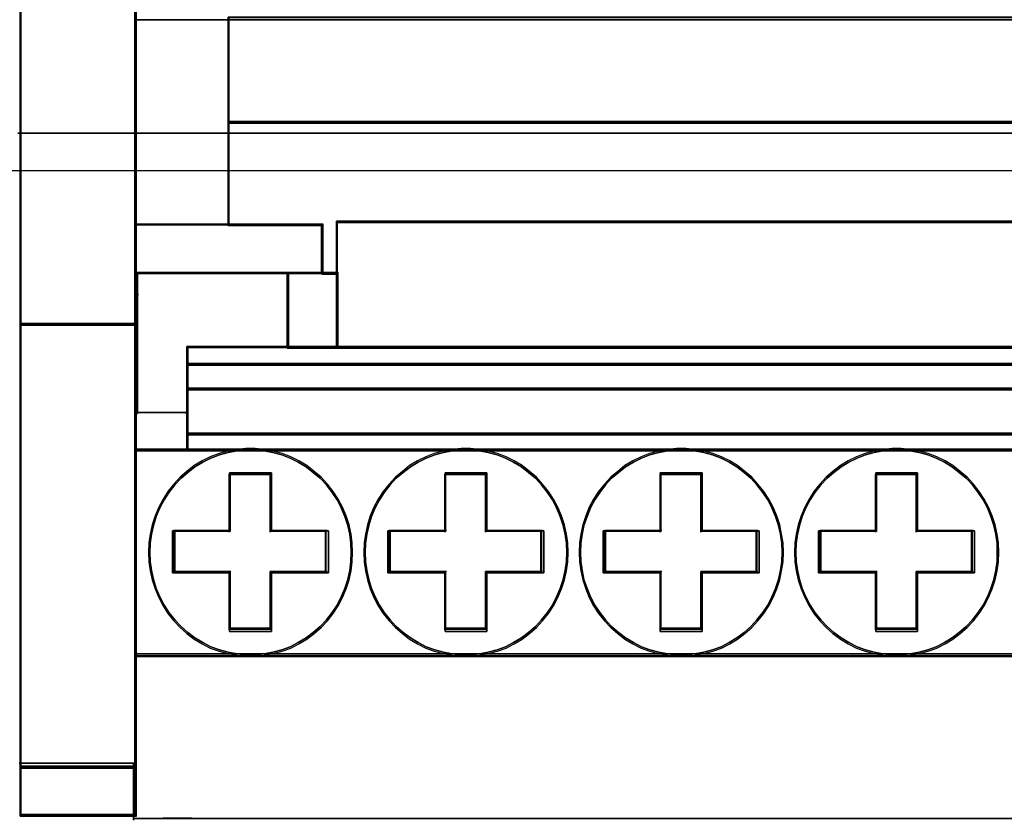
# Model space of a CAD drawing. Header units: millimetres. Extents: x 203 to 3426, y 719 to 2381.
# Tile 142 of 185: x 3358.27 to 3361.81, y 2287.21 to 2290.09. Entities that reach past the tile are written whole.
import ezdxf

# ---------------------------------------------------------------- set-up
doc = ezdxf.new("R2010")
doc.units = ezdxf.units.MM
doc.layers.add('45', color=7, linetype='Continuous')
doc.layers.add('E_Legrand_obudowy', color=7, linetype='Continuous')

# ---------------------------------------------------------------- blocks, each defined once
blk = doc.blocks.new('XL3 160 wnękowa 6x24M')
at = {"layer": 'E_Legrand_obudowy'}
blk.add_lwpolyline([(-215.641, -325.091), (215.545, -325.091), (215.545, -370.033), (-215.641, -370.033), (-215.641, -325.091)], dxfattribs=at)
blk = doc.blocks.new('BR 4P-10 125A (400408)')
at = {"layer": '45', "color": 59}
for points in [[(0.032, -27.073), (4.076, -27.073), (4.076, -26.07), (4.076, -23.709), (4.076, -23.628), (4.076, -21.422), (4.076, -16.429), (4.076, -10.502), (4.076, -3.505), (4.076, 9.473), (4.076, 15.4), (4.076, 21.482), (4.076, 22.39), (4.076, 23.769), (4.076, 27.147), (0.032, 27.147), (0.032, 23.769), (0.032, 21.482), (0.032, -21.422), (0.032, -23.709), (0.032, -27.073)], [(0.061, -27.044), (4.047, -27.044), (4.047, -26.043), (4.047, -23.684), (4.047, -23.603), (4.047, -21.399), (4.047, -16.412), (4.047, -10.491), (4.047, -3.501), (4.047, 9.464), (4.047, 15.385), (4.047, 21.461), (4.047, 22.368), (4.047, 23.746), (4.047, 27.12), (0.061, 27.12), (0.061, 23.746), (0.061, 21.461), (0.061, -21.399), (0.061, -23.684), (0.061, -27.044)], [(7.254, -20.069), (98.498, -20.069), (98.498, -16.381), (7.254, -16.381), (7.254, -20.069)], [(7.283, -20.04), (98.471, -20.04), (98.471, -16.41), (7.283, -16.41), (7.283, -20.04)], [(98.498, -20.012), (7.254, -20.012), (7.254, -23.613), (10.501, -23.613), (10.501, -24.85), (10.501, -25.305), (11.017, -25.305), (11.017, -24.524), (11.017, -23.511), (94.815, -23.511), (94.815, -24.524), (94.815, -25.305), (95.258, -25.305), (95.258, -24.85), (95.258, -23.613), (98.498, -23.613), (98.498, -20.012)], [(98.471, -20.039), (7.283, -20.039), (7.283, -23.602), (10.528, -23.602), (10.528, -24.826), (10.528, -25.277), (11.043, -25.277), (11.043, -24.503), (11.043, -23.501), (94.791, -23.501), (94.791, -24.503), (94.791, -25.277), (95.233, -25.277), (95.233, -24.826), (95.233, -23.602), (98.471, -23.602), (98.471, -20.039)], [(4.084, -25.286), (9.351, -25.286), (10.558, -25.286), (10.558, -24.825), (10.558, -23.572), (7.284, -23.572), (4.017, -23.572), (4.017, -23.654), (4.017, -26.071), (4.084, -26.071), (4.084, -25.286)], [(11.015, -25.27), (11.015, -27.879), (94.818, -27.879), (94.818, -25.27), (94.818, -24.486), (94.818, -23.471), (11.015, -23.471), (11.015, -24.486), (11.015, -25.27)], [(11.044, -25.275), (11.044, -27.851), (94.791, -27.851), (94.791, -25.275), (94.791, -24.502), (94.791, -23.5), (11.044, -23.5), (11.044, -24.502), (11.044, -25.275)], [(4.112, -25.275), (9.333, -25.275), (10.53, -25.275), (10.53, -24.825), (10.53, -23.601), (7.284, -23.601), (4.046, -23.601), (4.046, -23.681), (4.046, -26.042), (4.112, -26.042), (4.112, -25.275)], [(5.841, -30.878), (5.841, -30.166), (5.841, -29.297), (5.841, -28.442), (5.841, -28.157), (5.841, -27.845), (9.361, -27.845), (9.361, -25.246), (4.084, -25.246), (4.084, -26.02), (4.084, -30.159), (4.017, -30.159), (4.017, -31.441), (5.841, -31.441), (5.841, -30.878)], [(5.85, -30.855), (5.85, -30.149), (5.85, -29.288), (5.85, -28.441), (5.85, -28.159), (5.85, -27.85), (9.333, -27.85), (9.333, -25.275), (4.112, -25.275), (4.112, -26.041), (4.112, -30.142), (4.046, -30.142), (4.046, -31.413), (5.85, -31.413), (5.85, -30.855)], [(9.304, -25.246), (9.304, -27.879), (11.072, -27.879), (11.072, -25.246), (10.54, -25.246), (9.304, -25.246)], [(9.331, -25.275), (9.331, -27.851), (11.044, -27.851), (11.044, -25.275), (10.528, -25.275), (9.331, -25.275)], [(0.032, -42.449), (4.076, -42.449), (4.076, -38.624), (4.076, -38.53), (4.076, -31.399), (4.076, -30.124), (4.076, -27.014), (0.032, -27.014), (0.032, -42.449)], [(0.061, -42.42), (4.047, -42.42), (4.047, -38.609), (4.047, -38.515), (4.047, -31.411), (4.047, -30.141), (4.047, -27.042), (0.061, -27.042), (0.061, -42.42)], [(5.821, -28.47), (99.939, -28.47), (99.939, -28.16), (99.939, -27.82), (96.514, -27.82), (94.815, -27.82), (11.018, -27.82), (9.305, -27.82), (5.821, -27.82), (5.821, -28.16), (5.821, -28.47)], [(5.85, -28.442), (99.912, -28.442), (99.912, -28.159), (99.912, -27.849), (96.489, -27.849), (94.791, -27.849), (11.043, -27.849), (9.332, -27.849), (5.85, -27.849), (5.85, -28.159), (5.85, -28.442)], [(5.821, -29.316), (99.939, -29.316), (99.939, -28.411), (5.821, -28.411), (5.821, -29.316)], [(5.85, -29.288), (99.912, -29.288), (99.912, -28.44), (5.85, -28.44), (5.85, -29.288)], [(5.821, -30.883), (99.939, -30.883), (99.939, -30.151), (99.939, -29.259), (5.821, -29.259), (5.821, -30.151), (5.821, -30.883)], [(5.85, -30.854), (99.912, -30.854), (99.912, -30.148), (99.912, -29.288), (5.85, -29.288), (5.85, -30.148), (5.85, -30.854)], [(99.939, -30.824), (5.821, -30.824), (5.821, -31.441), (99.939, -31.441), (99.939, -30.824)], [(99.912, -30.852), (5.85, -30.852), (5.85, -31.413), (99.912, -31.413), (99.912, -30.852)], [(99.938, -31.382), (5.822, -31.382), (4.017, -31.382), (4.017, -38.544), (101.743, -38.544), (101.743, -31.382), (99.938, -31.382)], [(11.076, -36.813), (11.225, -36.532), (11.346, -36.23), (11.454, -35.921), (11.522, -35.605), (11.562, -35.289), (11.576, -34.967), (11.562, -34.637), (11.522, -34.328), (11.454, -34.012), (11.346, -33.697), (11.225, -33.395), (11.076, -33.12), (10.901, -32.852), (10.698, -32.591), (10.482, -32.358), (10.239, -32.152), (9.989, -31.953), (9.712, -31.788), (9.429, -31.651), (9.132, -31.534), (8.821, -31.452), (8.51, -31.397), (8.193, -31.362), (7.869, -31.362), (7.552, -31.397), (7.241, -31.452), (6.937, -31.534), (6.633, -31.651), (6.35, -31.788), (6.073, -31.953), (5.823, -32.152), (5.587, -32.358), (5.364, -32.591), (5.162, -32.852), (4.993, -33.12), (4.844, -33.395), (4.716, -33.697), (4.615, -34.012), (4.547, -34.328), (4.5, -34.637), (4.486, -34.967), (4.5, -35.289), (4.547, -35.605), (4.615, -35.921), (4.716, -36.23), (4.844, -36.532), (4.993, -36.813), (5.162, -37.081), (5.364, -37.335), (5.587, -37.569), (5.823, -37.781), (6.073, -37.974), (6.35, -38.138), (6.633, -38.283), (6.937, -38.392), (7.241, -38.475), (7.552, -38.537), (7.869, -38.571), (8.193, -38.571), (8.51, -38.537), (8.821, -38.475), (9.132, -38.392), (9.429, -38.283), (9.712, -38.138), (9.989, -37.974), (10.239, -37.781), (10.482, -37.569), (10.698, -37.335), (10.901, -37.081), (11.076, -36.813)], [(11.516, -34.641), (11.529, -34.967), (11.516, -35.285), (11.476, -35.597), (11.409, -35.909), (11.303, -36.214), (11.183, -36.512), (11.036, -36.79), (10.863, -37.054), (10.663, -37.305), (10.45, -37.535), (10.21, -37.745), (9.963, -37.935), (9.69, -38.097), (9.41, -38.24), (9.117, -38.348), (8.811, -38.429), (8.504, -38.49), (8.191, -38.524), (7.871, -38.524), (7.558, -38.49), (7.252, -38.429), (6.952, -38.348), (6.652, -38.24), (6.372, -38.097), (6.099, -37.935), (5.852, -37.745), (5.619, -37.535), (5.399, -37.305), (5.199, -37.054), (5.033, -36.79), (4.886, -36.512), (4.759, -36.214), (4.659, -35.909), (4.593, -35.597), (4.546, -35.285), (4.533, -34.967), (4.546, -34.641), (4.593, -34.336), (4.659, -34.025), (4.759, -33.713), (4.886, -33.415), (5.033, -33.144), (5.199, -32.88), (5.399, -32.622), (5.619, -32.392), (5.852, -32.188), (6.099, -31.992), (6.372, -31.829), (6.652, -31.694), (6.952, -31.579), (7.252, -31.497), (7.558, -31.443), (7.871, -31.409), (8.191, -31.409), (8.504, -31.443), (8.811, -31.497), (9.117, -31.579), (9.41, -31.694), (9.69, -31.829), (9.963, -31.992), (10.21, -32.188), (10.45, -32.392), (10.663, -32.622), (10.863, -32.88), (11.036, -33.144), (11.183, -33.415), (11.303, -33.713), (11.409, -34.025), (11.476, -34.336), (11.516, -34.641)], [(18.548, -36.813), (18.696, -36.532), (18.825, -36.23), (18.926, -35.921), (18.994, -35.605), (19.041, -35.289), (19.054, -34.967), (19.041, -34.637), (18.994, -34.328), (18.926, -34.012), (18.825, -33.697), (18.696, -33.395), (18.548, -33.12), (18.379, -32.852), (18.17, -32.591), (17.954, -32.358), (17.711, -32.152), (17.461, -31.953), (17.184, -31.788), (16.901, -31.651), (16.604, -31.534), (16.293, -31.452), (15.989, -31.397), (15.665, -31.362), (15.348, -31.362), (15.024, -31.397), (14.72, -31.452), (14.41, -31.534), (14.113, -31.651), (13.829, -31.788), (13.552, -31.953), (13.303, -32.152), (13.06, -32.358), (12.844, -32.591), (12.634, -32.852), (12.466, -33.12), (12.317, -33.395), (12.189, -33.697), (12.088, -34.012), (12.02, -34.328), (11.973, -34.637), (11.959, -34.967), (11.973, -35.289), (12.02, -35.605), (12.088, -35.921), (12.189, -36.23), (12.317, -36.532), (12.466, -36.813), (12.634, -37.081), (12.844, -37.335), (13.06, -37.569), (13.303, -37.781), (13.552, -37.974), (13.829, -38.138), (14.113, -38.283), (14.41, -38.392), (14.72, -38.475), (15.024, -38.537), (15.348, -38.571), (15.665, -38.571), (15.989, -38.537), (16.293, -38.475), (16.604, -38.392), (16.901, -38.283), (17.184, -38.138), (17.461, -37.974), (17.711, -37.781), (17.954, -37.569), (18.17, -37.335), (18.379, -37.081), (18.548, -36.813)], [(19.009, -34.967), (18.996, -35.285), (18.95, -35.597), (18.883, -35.909), (18.783, -36.214), (18.656, -36.512), (18.51, -36.79), (18.343, -37.054), (18.137, -37.305), (17.923, -37.535), (17.683, -37.745), (17.437, -37.935), (17.164, -38.097), (16.884, -38.24), (16.591, -38.348), (16.284, -38.429), (15.984, -38.49), (15.664, -38.524), (15.351, -38.524), (15.031, -38.49), (14.731, -38.429), (14.425, -38.348), (14.132, -38.24), (13.852, -38.097), (13.579, -37.935), (13.332, -37.745), (13.092, -37.535), (12.879, -37.305), (12.672, -37.054), (12.506, -36.79), (12.359, -36.512), (12.232, -36.214), (12.133, -35.909), (12.066, -35.597), (12.019, -35.285), (12.006, -34.967), (12.019, -34.641), (12.066, -34.336), (12.133, -34.025), (12.232, -33.713), (12.359, -33.415), (12.506, -33.144), (12.672, -32.88), (12.879, -32.622), (13.092, -32.392), (13.332, -32.188), (13.579, -31.992), (13.852, -31.829), (14.132, -31.694), (14.425, -31.579), (14.731, -31.497), (15.031, -31.443), (15.351, -31.409), (15.664, -31.409), (15.984, -31.443), (16.284, -31.497), (16.591, -31.579), (16.884, -31.694), (17.164, -31.829), (17.437, -31.992), (17.683, -32.188), (17.923, -32.392), (18.137, -32.622), (18.343, -32.88), (18.51, -33.144), (18.656, -33.415), (18.783, -33.713), (18.883, -34.025), (18.95, -34.336), (18.996, -34.641), (19.009, -34.967)], [(26.023, -36.813), (26.171, -36.532), (26.299, -36.23), (26.401, -35.921), (26.468, -35.605), (26.516, -35.289), (26.529, -34.967), (26.516, -34.637), (26.468, -34.328), (26.401, -34.012), (26.299, -33.697), (26.171, -33.395), (26.023, -33.12), (25.854, -32.852), (25.645, -32.591), (25.428, -32.358), (25.192, -32.152), (24.936, -31.953), (24.666, -31.788), (24.382, -31.651), (24.078, -31.534), (23.774, -31.452), (23.464, -31.397), (23.146, -31.362), (22.822, -31.362), (22.505, -31.397), (22.194, -31.452), (21.884, -31.534), (21.587, -31.651), (21.303, -31.788), (21.026, -31.953), (20.776, -32.152), (20.533, -32.358), (20.317, -32.591), (20.115, -32.852), (19.939, -33.12), (19.791, -33.395), (19.669, -33.697), (19.561, -34.012), (19.493, -34.328), (19.453, -34.637), (19.439, -34.967), (19.453, -35.289), (19.493, -35.605), (19.561, -35.921), (19.669, -36.23), (19.791, -36.532), (19.939, -36.813), (20.115, -37.081), (20.317, -37.335), (20.533, -37.569), (20.776, -37.781), (21.026, -37.974), (21.303, -38.138), (21.587, -38.283), (21.884, -38.392), (22.194, -38.475), (22.505, -38.537), (22.822, -38.571), (23.146, -38.571), (23.464, -38.537), (23.774, -38.475), (24.078, -38.392), (24.382, -38.283), (24.666, -38.138), (24.936, -37.974), (25.192, -37.781), (25.428, -37.569), (25.645, -37.335), (25.854, -37.081), (26.023, -36.813)], [(26.469, -35.285), (26.423, -35.597), (26.356, -35.909), (26.256, -36.214), (26.129, -36.512), (25.983, -36.79), (25.816, -37.054), (25.61, -37.305), (25.396, -37.535), (25.163, -37.745), (24.91, -37.935), (24.643, -38.097), (24.364, -38.24), (24.064, -38.348), (23.764, -38.429), (23.457, -38.49), (23.144, -38.524), (22.824, -38.524), (22.511, -38.49), (22.205, -38.429), (21.898, -38.348), (21.605, -38.24), (21.325, -38.097), (21.052, -37.935), (20.805, -37.745), (20.566, -37.535), (20.352, -37.305), (20.152, -37.054), (19.979, -36.79), (19.833, -36.512), (19.713, -36.214), (19.606, -35.909), (19.539, -35.597), (19.499, -35.285), (19.486, -34.967), (19.499, -34.641), (19.539, -34.336), (19.606, -34.025), (19.713, -33.713), (19.833, -33.415), (19.979, -33.144), (20.152, -32.88), (20.352, -32.622), (20.566, -32.392), (20.805, -32.188), (21.052, -31.992), (21.325, -31.829), (21.605, -31.694), (21.898, -31.579), (22.205, -31.497), (22.511, -31.443), (22.824, -31.409), (23.144, -31.409), (23.457, -31.443), (23.764, -31.497), (24.064, -31.579), (24.364, -31.694), (24.643, -31.829), (24.91, -31.992), (25.163, -32.188), (25.396, -32.392), (25.61, -32.622), (25.816, -32.88), (25.983, -33.144), (26.129, -33.415), (26.256, -33.713), (26.356, -34.025), (26.423, -34.336), (26.469, -34.641), (26.482, -34.967), (26.469, -35.285)], [(33.502, -36.813), (33.651, -36.532), (33.772, -36.23), (33.881, -35.921), (33.948, -35.605), (33.995, -35.289), (34.002, -34.967), (33.995, -34.637), (33.948, -34.328), (33.881, -34.012), (33.772, -33.697), (33.651, -33.395), (33.502, -33.12), (33.327, -32.852), (33.124, -32.591), (32.908, -32.358), (32.665, -32.152), (32.415, -31.953), (32.139, -31.788), (31.855, -31.651), (31.558, -31.534), (31.247, -31.452), (30.937, -31.397), (30.619, -31.362), (30.302, -31.362), (29.978, -31.397), (29.667, -31.452), (29.363, -31.534), (29.066, -31.651), (28.776, -31.788), (28.506, -31.953), (28.249, -32.152), (28.013, -32.358), (27.797, -32.591), (27.588, -32.852), (27.419, -33.12), (27.27, -33.395), (27.142, -33.697), (27.041, -34.012), (26.973, -34.328), (26.926, -34.637), (26.912, -34.967), (26.926, -35.289), (26.973, -35.605), (27.041, -35.921), (27.142, -36.23), (27.27, -36.532), (27.419, -36.813), (27.588, -37.081), (27.797, -37.335), (28.013, -37.569), (28.249, -37.781), (28.506, -37.974), (28.776, -38.138), (29.066, -38.283), (29.363, -38.392), (29.667, -38.475), (29.978, -38.537), (30.302, -38.571), (30.619, -38.571), (30.937, -38.537), (31.247, -38.475), (31.558, -38.392), (31.855, -38.283), (32.139, -38.138), (32.415, -37.974), (32.665, -37.781), (32.908, -37.569), (33.124, -37.335), (33.327, -37.081), (33.502, -36.813)], [(33.902, -35.597), (33.836, -35.909), (33.729, -36.214), (33.609, -36.512), (33.462, -36.79), (33.289, -37.054), (33.089, -37.305), (32.876, -37.535), (32.636, -37.745), (32.39, -37.935), (32.116, -38.097), (31.837, -38.24), (31.543, -38.348), (31.237, -38.429), (30.93, -38.49), (30.617, -38.524), (30.304, -38.524), (29.984, -38.49), (29.678, -38.429), (29.378, -38.348), (29.085, -38.24), (28.798, -38.097), (28.532, -37.935), (28.278, -37.745), (28.045, -37.535), (27.832, -37.305), (27.625, -37.054), (27.459, -36.79), (27.312, -36.512), (27.186, -36.214), (27.086, -35.909), (27.019, -35.597), (26.972, -35.285), (26.959, -34.967), (26.972, -34.641), (27.019, -34.336), (27.086, -34.025), (27.186, -33.713), (27.312, -33.415), (27.459, -33.144), (27.625, -32.88), (27.832, -32.622), (28.045, -32.392), (28.278, -32.188), (28.532, -31.992), (28.798, -31.829), (29.085, -31.694), (29.378, -31.579), (29.678, -31.497), (29.984, -31.443), (30.304, -31.409), (30.617, -31.409), (30.93, -31.443), (31.237, -31.497), (31.543, -31.579), (31.837, -31.694), (32.116, -31.829), (32.39, -31.992), (32.636, -32.188), (32.876, -32.392), (33.089, -32.622), (33.289, -32.88), (33.462, -33.144), (33.609, -33.415), (33.729, -33.713), (33.836, -34.025), (33.902, -34.336), (33.949, -34.641), (33.955, -34.967), (33.949, -35.285), (33.902, -35.597)], [(10.736, -35.679), (8.758, -35.679), (8.758, -37.705), (7.303, -37.705), (7.303, -35.679), (5.325, -35.679), (5.325, -34.213), (7.303, -34.213), (7.303, -32.201), (8.758, -32.201), (8.758, -34.213), (10.736, -34.213), (10.736, -35.679)], [(8.758, -32.201), (7.303, -32.201), (7.303, -34.213), (5.325, -34.213), (5.325, -35.679), (7.303, -35.679), (7.303, -37.705), (8.758, -37.705), (8.758, -35.679), (10.736, -35.679), (10.736, -34.213), (8.758, -34.213), (8.758, -32.201)], [(8.738, -32.277), (7.324, -32.277), (7.324, -34.233), (5.4, -34.233), (5.4, -35.658), (7.324, -35.658), (7.324, -37.628), (8.738, -37.628), (8.738, -35.658), (10.662, -35.658), (10.662, -34.233), (8.738, -34.233), (8.738, -32.277)], [(18.216, -35.679), (16.231, -35.679), (16.231, -37.705), (14.784, -37.705), (14.784, -35.679), (12.8, -35.679), (12.8, -34.213), (14.784, -34.213), (14.784, -32.201), (16.231, -32.201), (16.231, -34.213), (18.216, -34.213), (18.216, -35.679)], [(14.784, -34.213), (12.8, -34.213), (12.8, -35.679), (14.784, -35.679), (14.784, -37.705), (16.231, -37.705), (16.231, -35.679), (18.216, -35.679), (18.216, -34.213), (16.231, -34.213), (16.231, -32.201), (14.784, -32.201), (14.784, -34.213)], [(14.803, -34.233), (12.873, -34.233), (12.873, -35.658), (14.803, -35.658), (14.803, -37.628), (16.211, -37.628), (16.211, -35.658), (18.141, -35.658), (18.141, -34.233), (16.211, -34.233), (16.211, -32.277), (14.803, -32.277), (14.803, -34.233)], [(25.689, -35.679), (23.711, -35.679), (23.711, -37.705), (22.256, -37.705), (22.256, -35.679), (20.278, -35.679), (20.278, -34.213), (22.256, -34.213), (22.256, -32.201), (23.711, -32.201), (23.711, -34.213), (25.689, -34.213), (25.689, -35.679)], [(20.278, -34.213), (20.278, -35.679), (22.256, -35.679), (22.256, -37.705), (23.711, -37.705), (23.711, -35.679), (25.689, -35.679), (25.689, -34.213), (23.711, -34.213), (23.711, -32.201), (22.256, -32.201), (22.256, -34.213), (20.278, -34.213)], [(20.353, -34.233), (20.353, -35.658), (22.277, -35.658), (22.277, -37.628), (23.692, -37.628), (23.692, -35.658), (25.615, -35.658), (25.615, -34.233), (23.692, -34.233), (23.692, -32.277), (22.277, -32.277), (22.277, -34.233), (20.353, -34.233)], [(33.162, -35.679), (31.184, -35.679), (31.184, -37.705), (29.737, -37.705), (29.737, -35.679), (27.753, -35.679), (27.753, -34.213), (29.737, -34.213), (29.737, -32.201), (31.184, -32.201), (31.184, -34.213), (33.162, -34.213), (33.162, -35.679)], [(27.753, -34.213), (27.753, -35.679), (29.737, -35.679), (29.737, -37.705), (31.184, -37.705), (31.184, -35.679), (33.162, -35.679), (33.162, -34.213), (31.184, -34.213), (31.184, -32.201), (29.737, -32.201), (29.737, -34.213), (27.753, -34.213)], [(27.826, -34.233), (27.826, -35.658), (29.757, -35.658), (29.757, -37.628), (31.165, -37.628), (31.165, -35.658), (33.088, -35.658), (33.088, -34.233), (31.165, -34.233), (31.165, -32.277), (29.757, -32.277), (29.757, -34.233), (27.826, -34.233)], [(4.076, -44.123), (4.076, -42.39), (0.032, -42.39), (0.032, -44.123), (4.076, -44.123)]]:
    blk.add_lwpolyline(points, close=True, dxfattribs=at)
at = {"layer": '45', "color": 139}
for points in [[(0.032, 21.488), (0.032, -21.427), (0.032, 21.488)], [(4.017, 21.488), (4.017, -21.427), (4.017, 21.488)], [(7.254, -16.381), (7.254, -20.069), (7.254, -16.381)], [(101.743, -16.477), (4.017, -16.477), (101.743, -16.477)], [(101.743, -16.477), (4.017, -16.477), (101.743, -16.477)], [(7.254, -20.012), (98.498, -20.012), (7.254, -20.012)], [(7.254, -20.012), (7.254, -23.631), (7.254, -20.012)], [(0.032, -21.368), (0.032, -23.712), (0.032, -21.368)], [(4.017, -21.368), (4.017, -23.712), (4.017, -21.368)], [(10.558, -23.572), (4.017, -23.572), (10.558, -23.572)], [(10.499, -23.572), (10.499, -24.854), (10.499, -23.572)], [(94.818, -23.471), (11.015, -23.471), (94.818, -23.471)], [(11.015, -23.471), (11.015, -24.533), (11.015, -23.471)], [(0.032, -23.653), (0.032, -27.073), (0.032, -23.653)], [(4.017, -23.653), (4.017, -27.073), (4.017, -23.653)], [(11.015, -25.305), (11.015, -24.474), (11.015, -25.305)], [(10.499, -24.795), (10.499, -25.305), (10.499, -24.795)], [(4.083, -25.246), (9.361, -25.246), (4.083, -25.246)], [(4.083, -25.246), (4.083, -30.171), (4.083, -25.246)], [(9.304, -25.246), (9.304, -27.879), (9.304, -25.246)], [(9.304, -25.246), (11.072, -25.246), (9.304, -25.246)], [(11.015, -27.879), (11.015, -25.246), (11.015, -27.879)], [(4.141, -26.013), (4.017, -26.013), (4.141, -26.013)], [(0.032, -27.014), (0.032, -42.449), (0.032, -27.014)], [(0.032, -27.014), (4.076, -27.014), (0.032, -27.014)], [(4.017, -27.014), (4.017, -42.449), (4.017, -27.014)], [(5.821, -27.82), (5.821, -28.188), (5.821, -27.82)], [(99.939, -27.82), (5.821, -27.82), (99.939, -27.82)], [(5.821, -28.47), (5.821, -28.129), (5.821, -28.47)], [(99.939, -28.411), (5.821, -28.411), (99.939, -28.411)], [(5.821, -29.316), (5.821, -28.411), (5.821, -29.316)], [(99.939, -29.259), (5.821, -29.259), (99.939, -29.259)], [(5.821, -30.883), (5.821, -29.259), (5.821, -30.883)], [(5.834, -30.112), (4.017, -30.112), (5.834, -30.112)], [(5.878, -30.118), (5.775, -30.118), (5.878, -30.118)], [(99.939, -30.824), (5.821, -30.824), (99.939, -30.824)], [(5.821, -31.441), (5.821, -30.824), (5.821, -31.441)], [(4.017, -31.382), (5.878, -31.382), (4.017, -31.382)], [(11.529, -34.967), (11.516, -34.641), (11.476, -34.336), (11.409, -34.025), (11.303, -33.713), (11.183, -33.415), (11.036, -33.144), (10.863, -32.88), (10.663, -32.622), (10.45, -32.392), (10.21, -32.188), (9.963, -31.992), (9.69, -31.829), (9.41, -31.694), (9.117, -31.579), (8.811, -31.497), (8.504, -31.443), (8.191, -31.409), (7.871, -31.409), (7.558, -31.443), (7.252, -31.497), (6.952, -31.579), (6.652, -31.694), (6.372, -31.829), (6.099, -31.992), (5.852, -32.188), (5.619, -32.392), (5.399, -32.622), (5.199, -32.88), (5.033, -33.144), (4.886, -33.415), (4.759, -33.713), (4.659, -34.025), (4.593, -34.336), (4.546, -34.641), (4.533, -34.967), (4.546, -35.285), (4.593, -35.597), (4.659, -35.909), (4.759, -36.214), (4.886, -36.512), (5.033, -36.79), (5.199, -37.054), (5.399, -37.305), (5.619, -37.535), (5.852, -37.745), (6.099, -37.935), (6.372, -38.097), (6.652, -38.24), (6.952, -38.348), (7.252, -38.429), (7.558, -38.49), (7.871, -38.524), (8.191, -38.524), (8.504, -38.49), (8.811, -38.429), (9.117, -38.348), (9.41, -38.24), (9.69, -38.097), (9.963, -37.935), (10.21, -37.745), (10.45, -37.535), (10.663, -37.305), (10.863, -37.054), (11.036, -36.79), (11.183, -36.512), (11.303, -36.214), (11.409, -35.909), (11.476, -35.597), (11.516, -35.285), (11.529, -34.967)], [(5.821, -31.382), (99.939, -31.382), (5.821, -31.382)], [(19.009, -34.967), (18.996, -34.641), (18.95, -34.336), (18.883, -34.025), (18.783, -33.713), (18.656, -33.415), (18.51, -33.144), (18.343, -32.88), (18.137, -32.622), (17.923, -32.392), (17.683, -32.188), (17.437, -31.992), (17.164, -31.829), (16.884, -31.694), (16.591, -31.579), (16.284, -31.497), (15.984, -31.443), (15.664, -31.409), (15.351, -31.409), (15.031, -31.443), (14.731, -31.497), (14.425, -31.579), (14.132, -31.694), (13.852, -31.829), (13.579, -31.992), (13.332, -32.188), (13.092, -32.392), (12.879, -32.622), (12.672, -32.88), (12.506, -33.144), (12.359, -33.415), (12.232, -33.713), (12.133, -34.025), (12.066, -34.336), (12.019, -34.641), (12.006, -34.967), (12.019, -35.285), (12.066, -35.597), (12.133, -35.909), (12.232, -36.214), (12.359, -36.512), (12.506, -36.79), (12.672, -37.054), (12.879, -37.305), (13.092, -37.535), (13.332, -37.745), (13.579, -37.935), (13.852, -38.097), (14.132, -38.24), (14.425, -38.348), (14.731, -38.429), (15.031, -38.49), (15.351, -38.524), (15.664, -38.524), (15.984, -38.49), (16.284, -38.429), (16.591, -38.348), (16.884, -38.24), (17.164, -38.097), (17.437, -37.935), (17.683, -37.745), (17.923, -37.535), (18.137, -37.305), (18.343, -37.054), (18.51, -36.79), (18.656, -36.512), (18.783, -36.214), (18.883, -35.909), (18.95, -35.597), (18.996, -35.285), (19.009, -34.967)], [(26.482, -34.967), (26.469, -34.641), (26.423, -34.336), (26.356, -34.025), (26.256, -33.713), (26.129, -33.415), (25.983, -33.144), (25.816, -32.88), (25.61, -32.622), (25.396, -32.392), (25.163, -32.188), (24.91, -31.992), (24.643, -31.829), (24.364, -31.694), (24.064, -31.579), (23.764, -31.497), (23.457, -31.443), (23.144, -31.409), (22.824, -31.409), (22.511, -31.443), (22.205, -31.497), (21.898, -31.579), (21.605, -31.694), (21.325, -31.829), (21.052, -31.992), (20.805, -32.188), (20.566, -32.392), (20.352, -32.622), (20.152, -32.88), (19.979, -33.144), (19.833, -33.415), (19.713, -33.713), (19.606, -34.025), (19.539, -34.336), (19.499, -34.641), (19.486, -34.967), (19.499, -35.285), (19.539, -35.597), (19.606, -35.909), (19.713, -36.214), (19.833, -36.512), (19.979, -36.79), (20.152, -37.054), (20.352, -37.305), (20.566, -37.535), (20.805, -37.745), (21.052, -37.935), (21.325, -38.097), (21.605, -38.24), (21.898, -38.348), (22.205, -38.429), (22.511, -38.49), (22.824, -38.524), (23.144, -38.524), (23.457, -38.49), (23.764, -38.429), (24.064, -38.348), (24.364, -38.24), (24.643, -38.097), (24.91, -37.935), (25.163, -37.745), (25.396, -37.535), (25.61, -37.305), (25.816, -37.054), (25.983, -36.79), (26.129, -36.512), (26.256, -36.214), (26.356, -35.909), (26.423, -35.597), (26.469, -35.285), (26.482, -34.967)], [(33.955, -34.967), (33.949, -34.641), (33.902, -34.336), (33.836, -34.025), (33.729, -33.713), (33.609, -33.415), (33.462, -33.144), (33.289, -32.88), (33.089, -32.622), (32.876, -32.392), (32.636, -32.188), (32.39, -31.992), (32.116, -31.829), (31.837, -31.694), (31.543, -31.579), (31.237, -31.497), (30.93, -31.443), (30.617, -31.409), (30.304, -31.409), (29.984, -31.443), (29.678, -31.497), (29.378, -31.579), (29.085, -31.694), (28.798, -31.829), (28.532, -31.992), (28.278, -32.188), (28.045, -32.392), (27.832, -32.622), (27.625, -32.88), (27.459, -33.144), (27.312, -33.415), (27.186, -33.713), (27.086, -34.025), (27.019, -34.336), (26.972, -34.641), (26.959, -34.967), (26.972, -35.285), (27.019, -35.597), (27.086, -35.909), (27.186, -36.214), (27.312, -36.512), (27.459, -36.79), (27.625, -37.054), (27.832, -37.305), (28.045, -37.535), (28.278, -37.745), (28.532, -37.935), (28.798, -38.097), (29.085, -38.24), (29.378, -38.348), (29.678, -38.429), (29.984, -38.49), (30.304, -38.524), (30.617, -38.524), (30.93, -38.49), (31.237, -38.429), (31.543, -38.348), (31.837, -38.24), (32.116, -38.097), (32.39, -37.935), (32.636, -37.745), (32.876, -37.535), (33.089, -37.305), (33.289, -37.054), (33.462, -36.79), (33.609, -36.512), (33.729, -36.214), (33.836, -35.909), (33.902, -35.597), (33.949, -35.285), (33.955, -34.967)], [(8.767, -32.25), (7.294, -32.25), (8.767, -32.25)], [(7.294, -32.25), (7.294, -34.263), (7.294, -32.25)], [(8.709, -34.263), (8.709, -32.25), (8.709, -34.263)], [(16.24, -32.25), (14.774, -32.25), (16.24, -32.25)], [(14.774, -32.25), (14.774, -34.263), (14.774, -32.25)], [(16.182, -34.263), (16.182, -32.25), (16.182, -34.263)], [(23.72, -32.25), (22.247, -32.25), (23.72, -32.25)], [(22.247, -32.25), (22.247, -34.263), (22.247, -32.25)], [(23.662, -34.263), (23.662, -32.25), (23.662, -34.263)], [(31.193, -32.25), (29.727, -32.25), (31.193, -32.25)], [(29.727, -32.25), (29.727, -34.263), (29.727, -32.25)], [(31.135, -34.263), (31.135, -32.25), (31.135, -34.263)], [(7.353, -34.204), (5.371, -34.204), (7.353, -34.204)], [(5.371, -34.204), (5.371, -35.688), (5.371, -34.204)], [(10.689, -34.204), (8.709, -34.204), (10.689, -34.204)], [(10.632, -35.688), (10.632, -34.204), (10.632, -35.688)], [(14.833, -34.204), (12.844, -34.204), (14.833, -34.204)], [(12.844, -34.204), (12.844, -35.688), (12.844, -34.204)], [(18.169, -34.204), (16.182, -34.204), (18.169, -34.204)], [(18.112, -35.688), (18.112, -34.204), (18.112, -35.688)], [(22.306, -34.204), (20.325, -34.204), (22.306, -34.204)], [(20.325, -34.204), (20.325, -35.688), (20.325, -34.204)], [(25.642, -34.204), (23.662, -34.204), (25.642, -34.204)], [(25.585, -35.688), (25.585, -34.204), (25.585, -35.688)], [(29.786, -34.204), (27.798, -34.204), (29.786, -34.204)], [(27.798, -34.204), (27.798, -35.688), (27.798, -34.204)], [(33.115, -34.204), (31.135, -34.204), (33.115, -34.204)], [(33.058, -35.688), (33.058, -34.204), (33.058, -35.688)], [(5.371, -35.629), (7.353, -35.629), (5.371, -35.629)], [(7.294, -35.629), (7.294, -37.657), (7.294, -35.629)], [(8.709, -37.657), (8.709, -35.629), (8.709, -37.657)], [(8.709, -35.629), (10.689, -35.629), (8.709, -35.629)], [(12.844, -35.629), (14.833, -35.629), (12.844, -35.629)], [(14.774, -35.629), (14.774, -37.657), (14.774, -35.629)], [(16.182, -37.657), (16.182, -35.629), (16.182, -37.657)], [(16.182, -35.629), (18.169, -35.629), (16.182, -35.629)], [(20.325, -35.629), (22.306, -35.629), (20.325, -35.629)], [(22.247, -35.629), (22.247, -37.657), (22.247, -35.629)], [(23.662, -37.657), (23.662, -35.629), (23.662, -37.657)], [(23.662, -35.629), (25.642, -35.629), (23.662, -35.629)], [(27.798, -35.629), (29.786, -35.629), (27.798, -35.629)], [(29.727, -35.629), (29.727, -37.657), (29.727, -35.629)], [(31.135, -37.657), (31.135, -35.629), (31.135, -37.657)], [(31.135, -35.629), (33.115, -35.629), (31.135, -35.629)], [(7.294, -37.599), (8.767, -37.599), (7.294, -37.599)], [(14.774, -37.599), (16.24, -37.599), (14.774, -37.599)], [(22.247, -37.599), (23.72, -37.599), (22.247, -37.599)], [(29.727, -37.599), (31.193, -37.599), (29.727, -37.599)], [(4.017, -38.485), (101.743, -38.485), (4.017, -38.485)], [(101.743, -38.58), (4.017, -38.58), (101.743, -38.58)], [(101.743, -38.58), (4.017, -38.58), (101.743, -38.58)], [(0.032, -42.39), (0.032, -44.123), (0.032, -42.39)], [(0.032, -42.39), (4.076, -42.39), (0.032, -42.39)], [(4.047, -44.095), (4.047, -42.419), (0.061, -42.419), (0.061, -44.095), (4.047, -44.095)], [(4.017, -42.39), (4.017, -44.123), (4.017, -42.39)], [(0.032, -44.064), (4.076, -44.064), (0.032, -44.064)]]:
    blk.add_lwpolyline(points, close=True, dxfattribs=at)
at = {"layer": '45', "color": 150}
for points in [[(-0.047, -20.407), (105.774, -20.407), (-0.047, -20.407)], [(0, -42.282), (4.029, -42.282), (0, -42.282)], [(3.97, -42.282), (3.97, -44.129), (3.97, -42.282)], [(3.97, -44.244), (3.97, -44.071), (3.97, -44.244)], [(3.97, -44.184), (3.97, -44.263), (3.97, -44.184)], [(3.97, -44.204), (101.711, -44.204), (3.97, -44.204)], [(4.995, -44.184), (5.998, -44.184), (4.995, -44.184)]]:
    blk.add_lwpolyline(points, close=True, dxfattribs=at)
blk = doc.blocks.new('G$C3556625F')
at = {"linetype": 'Continuous', "xscale": 0.103478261, "yscale": 0.103478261, "zscale": 0.103478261}
blk.add_blockref('BR 4P-10 125A (400408)', (-82.7515, 84.6469), dxfattribs=at)
at = {"layer": 'E_Legrand_obudowy', "color": 67, "true_color": 0x727430, "xscale": 0.1, "yscale": 0.1, "zscale": 0.1}
blk.add_blockref('XL3 160 wnękowa 6x24M', (-68.6374, 119.4025), dxfattribs=at)

msp = doc.modelspace()

# ---------------------------------------------------------------- block references
msp.add_blockref('G$C3556625F', (3441.0223, 2207.1429))

doc.saveas('drawing.dxf')
